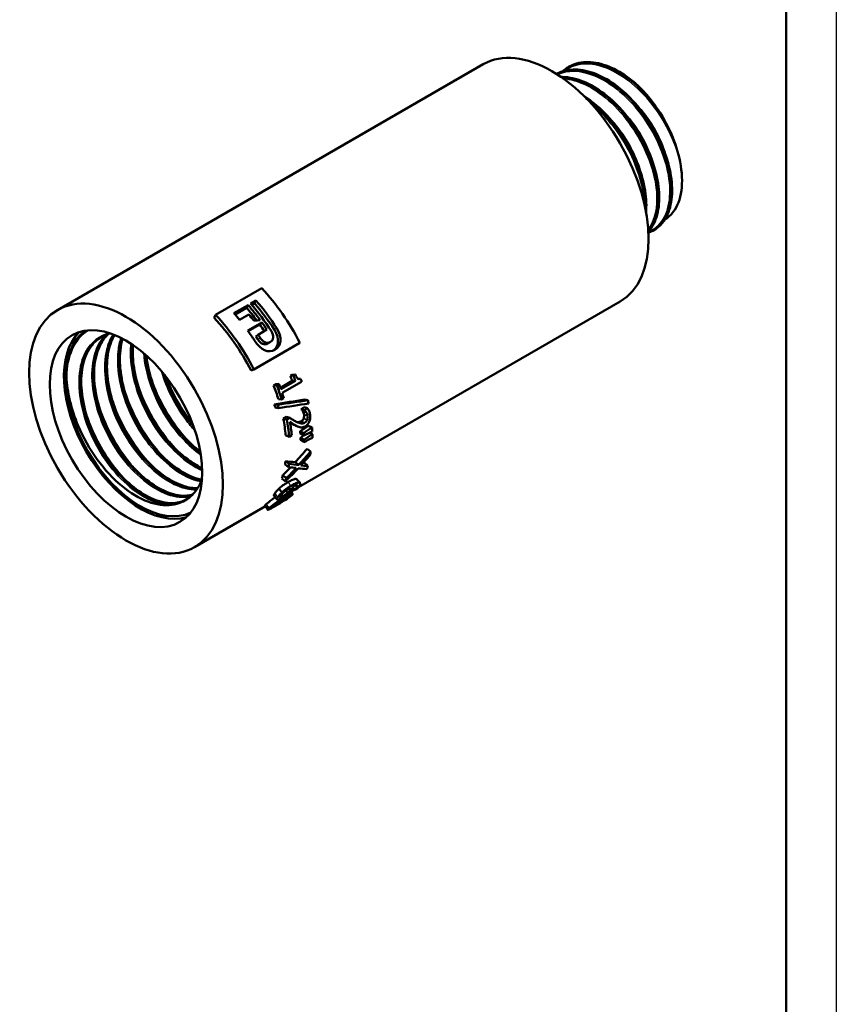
# Model space of a CAD drawing. Header units: millimetres. Extents: x -134 to 755, y -69 to 356.
# Tile 5 of 11: x 129 to 210, y 62 to 160. Entities that reach past the tile are written whole.
import ezdxf

# ---------------------------------------------------------------- set-up
doc = ezdxf.new("R2010")
doc.units = ezdxf.units.MM
for name, color, linetype, lineweight in [('Видимые тонкие (ГОСТ)', 7, 'Continuous', 35), ('Видимый контур (ГОСТ)', 7, 'Continuous', 50), ('Кромка (ГОСТ)', 7, 'Continuous', 50)]:
    doc.layers.add(name, color=color, linetype=linetype, lineweight=lineweight)

# ---------------------------------------------------------------- blocks, each defined once
blk = doc.blocks.new('Рамки ГОСТ_ граница 297x210')
at = {"layer": 'Кромка (ГОСТ)', "lineweight": 25}
blk.add_line((210, 297), (210, 0), dxfattribs=at)
at = {"layer": 'Кромка (ГОСТ)'}
blk.add_line((205, 5), (205, 292), dxfattribs=at)

msp = doc.modelspace()

# ---------------------------------------------------------------- linework, layer by layer
at = {"layer": 'Видимые тонкие (ГОСТ)'}
for p, q in [((153.992, 129.543), (154.22, 129.723)), ((152.343, 128.577), (152.572, 128.756)), ((153.35, 128.179), (153.595, 128.332)), ((153.888, 127.47), (154.046, 127.546)), ((156.958, 121.087), (157.305, 120.963)), ((156.662, 120.423), (157.012, 120.282)), ((156.916, 120.71), (157.265, 120.574)), ((155.329, 114.346), (155.654, 113.997)), ((156.062, 114.025), (156.229, 113.822)), ((156.134, 114.674), (156.455, 114.317)), ((154.03, 113.209), (154.343, 112.838)), ((154.724, 113.157), (154.879, 112.963)), ((154.945, 112.888), (154.992, 112.826)), ((155.42, 113.687), (155.541, 113.546)), ((155.423, 112.959), (155.465, 112.898)), ((153.178, 112.149), (153.46, 111.74)), ((154.248, 112.288), (154.329, 112.164)), ((154.958, 112.71), (155.039, 112.587)), ((153.693, 111.872), (153.723, 111.827))]:
    msp.add_line(p, q, dxfattribs=at)
for points, knots in [([(194.431, 146.29), (193.96, 148.344), (192.848, 150.563), (191.383, 152.333), (189.919, 154.102), (188.118, 155.402), (186.459, 155.87), (185.082, 156.258), (183.815, 156.069), (182.883, 155.357)], [8.11048, 8.11048, 8.11048, 8.11048, 8.881511, 8.881511, 8.881511, 9.65231, 9.65231, 9.65231, 10.291803, 10.291803, 10.291803, 10.291803]), ([(191.264, 139.321), (191.651, 139.462), (191.998, 139.683), (192.291, 139.981), (193.214, 140.919), (193.598, 142.613), (193.323, 144.595), (193.049, 146.577), (192.119, 148.823), (190.772, 150.714), (189.388, 152.659), (187.578, 154.204), (185.845, 154.899), (184.501, 155.438), (183.216, 155.461), (182.202, 154.985)], [13.25844, 13.25844, 13.25844, 13.25844, 13.503015, 13.503015, 13.503015, 14.272539, 14.272539, 14.272539, 15.041871, 15.041871, 15.041871, 15.832791, 15.832791, 15.832791, 16.445873, 16.445873, 16.445873, 16.445873]), ([(191.252, 139.526), (191.922, 140.407), (192.231, 141.757), (192.097, 143.336), (191.933, 145.277), (191.1, 147.54), (189.814, 149.497), (188.528, 151.451), (186.804, 153.076), (185.099, 153.917), (184.31, 154.306), (183.53, 154.525), (182.802, 154.573)], [19.858656, 19.858656, 19.858656, 19.858656, 20.487809, 20.487809, 20.487809, 21.261404, 21.261404, 21.261404, 22.034423, 22.034423, 22.034423, 22.39189, 22.39189, 22.39189, 22.39189]), ([(193.179, 146.367), (192.975, 147.204), (192.657, 148.071), (192.236, 148.912), (191.566, 150.248), (190.642, 151.508), (189.608, 152.506)], [8.1254965, 8.1254965, 8.1254965, 8.1254965, 8.4856364, 8.4856364, 8.4856364, 9.0576539, 9.0576539, 9.0576539, 9.0576539]), ([(190.836, 142.234), (190.755, 143.975), (190.123, 146.017), (189.066, 147.879), (188.177, 149.444), (186.995, 150.867), (185.72, 151.921)], [26.722608, 26.722608, 26.722608, 26.722608, 27.431463, 27.431463, 27.431463, 28.027232, 28.027232, 28.027232, 28.027232]), ([(191.894, 145.629), (191.602, 146.814), (191.081, 148.058), (190.376, 149.204), (189.792, 150.154), (189.086, 151.03), (188.322, 151.764)], [14.4092702, 14.4092702, 14.4092702, 14.4092702, 14.9188683, 14.9188683, 14.9188683, 15.3412455, 15.3412455, 15.3412455, 15.3412455]), ([(190.613, 144.887), (190.246, 146.365), (189.517, 147.935), (188.539, 149.292), (188.083, 149.925), (187.575, 150.509), (187.038, 151.023)], [20.6924555, 20.6924555, 20.6924555, 20.6924555, 21.3279865, 21.3279865, 21.3279865, 21.6244308, 21.6244308, 21.6244308, 21.6244308]), ([(135.424, 129.485), (134.753, 129.049), (134.211, 128.398), (133.845, 127.564), (133.51, 126.802), (133.318, 125.893), (133.28, 124.893)], [82.4982177, 82.4982177, 82.4982177, 82.4982177, 82.8832557, 82.8832557, 82.8832557, 83.2352923, 83.2352923, 83.2352923, 83.2352923]), ([(137.57, 129.207), (136.568, 128.977), (135.742, 128.349), (135.214, 127.383), (134.459, 126.003), (134.321, 123.949), (134.824, 121.773), (135.324, 119.608), (136.452, 117.347), (137.888, 115.593), (139.326, 113.836), (141.057, 112.606), (142.598, 112.228), (143.006, 112.128), (143.4, 112.085), (143.773, 112.101)], [82.280315, 82.280315, 82.280315, 82.280315, 82.819299, 82.819299, 82.819299, 83.590028, 83.590028, 83.590028, 84.356792, 84.356792, 84.356792, 85.124462, 85.124462, 85.124462, 85.327587, 85.327587, 85.327587, 85.327587]), ([(137.158, 129.009), (136.767, 128.615), (136.449, 128.117), (136.224, 127.528), (135.633, 125.983), (135.681, 123.828), (136.341, 121.641), (137, 119.457), (138.262, 117.265), (139.77, 115.65), (141.276, 114.038), (143.011, 113.019), (144.491, 112.862), (144.894, 112.819), (145.276, 112.84), (145.632, 112.921)], [76.347613, 76.347613, 76.347613, 76.347613, 76.640648, 76.640648, 76.640648, 77.409463, 77.409463, 77.409463, 78.177312, 78.177312, 78.177312, 78.944289, 78.944289, 78.944289, 79.152958, 79.152958, 79.152958, 79.152958]), ([(137.918, 129.086), (137.642, 128.649), (137.43, 128.139), (137.291, 127.566), (136.879, 125.863), (137.122, 123.626), (137.941, 121.451), (138.76, 119.277), (140.143, 117.189), (141.704, 115.743), (143.207, 114.352), (144.858, 113.57), (146.228, 113.581)], [70.210023, 70.210023, 70.210023, 70.210023, 70.468299, 70.468299, 70.468299, 71.235583, 71.235583, 71.235583, 72.002448, 72.002448, 72.002448, 72.740809, 72.740809, 72.740809, 72.740809]), ([(138.702, 128.743), (138.568, 128.336), (138.473, 127.893), (138.422, 127.421), (138.218, 125.55), (138.689, 123.229), (139.692, 121.085), (140.694, 118.943), (142.216, 117), (143.827, 115.78), (144.783, 115.056), (145.764, 114.591), (146.671, 114.41)], [64.117343, 64.117343, 64.117343, 64.117343, 64.312175, 64.312175, 64.312175, 65.083646, 65.083646, 65.083646, 65.854511, 65.854511, 65.854511, 66.311928, 66.311928, 66.311928, 66.311928]), ([(139.707, 128.164), (139.686, 127.976), (139.672, 127.784), (139.664, 127.587), (139.59, 125.646), (140.184, 123.32), (141.272, 121.228), (142.359, 119.137), (143.927, 117.304), (145.539, 116.215), (145.962, 115.929), (146.386, 115.696), (146.805, 115.516)], [58.028659, 58.028659, 58.028659, 58.028659, 58.106269, 58.106269, 58.106269, 58.872884, 58.872884, 58.872884, 59.639305, 59.639305, 59.639305, 59.840509, 59.840509, 59.840509, 59.840509]), ([(140.973, 127.212), (140.973, 127.211), (140.973, 127.211), (140.973, 127.21), (141.136, 125.143), (141.964, 122.803), (143.218, 120.817), (144.192, 119.272), (145.416, 117.955), (146.669, 117.066)], [51.965406, 51.965406, 51.965406, 51.965406, 51.965701, 51.965701, 51.965701, 52.73407, 52.73407, 52.73407, 53.331519, 53.331519, 53.331519, 53.331519]), ([(141.532, 125.342), (141.812, 124.369), (142.194, 123.39), (142.666, 122.448), (143.444, 120.897), (144.459, 119.457), (145.577, 118.287)], [45.9709667, 45.9709667, 45.9709667, 45.9709667, 46.2754876, 46.2754876, 46.2754876, 46.7768693, 46.7768693, 46.7768693, 46.7768693]), ([(142.74, 125.43), (143.244, 123.736), (144.098, 122.027), (145.165, 120.59), (145.456, 120.198), (145.762, 119.828), (146.079, 119.482)], [45.984055, 45.984055, 45.984055, 45.984055, 46.579925, 46.579925, 46.579925, 46.7422824, 46.7422824, 46.7422824, 46.7422824]), ([(143.242, 124.809), (143.812, 123.318), (144.607, 121.855), (145.551, 120.58), (145.634, 120.468), (145.718, 120.357), (145.803, 120.248)], [39.8208278, 39.8208278, 39.8208278, 39.8208278, 40.2891908, 40.2891908, 40.2891908, 40.3303215, 40.3303215, 40.3303215, 40.3303215]), ([(138.963, 123.86), (139.34, 122.56), (139.898, 121.248), (140.602, 120.029), (141.292, 118.834), (142.118, 117.735), (143.009, 116.806)], [58.5373373, 58.5373373, 58.5373373, 58.5373373, 58.9441944, 58.9441944, 58.9441944, 59.3432399, 59.3432399, 59.3432399, 59.3432399]), ([(140.242, 124.601), (140.924, 122.248), (142.234, 119.865), (143.832, 118.043), (143.982, 117.871), (144.136, 117.704), (144.291, 117.542)], [52.254152, 52.254152, 52.254152, 52.254152, 52.9905409, 52.9905409, 52.9905409, 53.0600546, 53.0600546, 53.0600546, 53.0600546]), ([(137.676, 123.118), (137.792, 122.712), (137.927, 122.305), (138.079, 121.901), (138.894, 119.736), (140.209, 117.643), (141.723, 116.059)], [64.8205226, 64.8205226, 64.8205226, 64.8205226, 64.9475152, 64.9475152, 64.9475152, 65.6264252, 65.6264252, 65.6264252, 65.6264252]), ([(136.393, 122.377), (136.931, 120.534), (137.839, 118.667), (138.984, 117.073), (139.438, 116.44), (139.928, 115.853), (140.439, 115.322)], [71.1037079, 71.1037079, 71.1037079, 71.1037079, 71.6807715, 71.6807715, 71.6807715, 71.9096105, 71.9096105, 71.9096105, 71.9096105]), ([(135.11, 121.635), (135.358, 120.775), (135.685, 119.911), (136.084, 119.072), (136.88, 117.396), (137.959, 115.832), (139.156, 114.579)], [77.3868932, 77.3868932, 77.3868932, 77.3868932, 77.6558811, 77.6558811, 77.6558811, 78.1927958, 78.1927958, 78.1927958, 78.1927958])]:
    msp.add_open_spline(points, degree=3, knots=knots, dxfattribs=at)
msp.add_open_spline([(134.921, 129.255), (134.682, 129.059), (134.463, 128.833), (134.268, 128.577)], degree=3, dxfattribs=at)
at = {"layer": 'Видимый контур (ГОСТ)'}
for p, q in [((132.381, 131.516), (174.808, 156.011)), ((183.31, 155.747), (183.322, 155.753)), ((191.837, 139.493), (191.849, 139.5)), ((148.143, 131.026), (152.739, 133.679)), ((149.966, 131.199), (151.379, 132.014)), ((151.223, 131.737), (150.075, 131.074)), ((151.223, 131.737), (151.379, 132.014)), ((151.628, 132.158), (152.161, 132.466)), ((152.006, 132.189), (151.736, 132.033)), ((152.006, 132.189), (152.161, 132.466)), ((156.407, 113.864), (188.458, 132.369)), ((148.006, 130.728), (148.143, 131.026)), ((151.454, 131.082), (150.519, 130.542)), ((151.337, 129.468), (152.75, 130.284)), ((152.546, 130.068), (151.387, 129.399)), ((152.546, 130.068), (152.75, 130.284)), ((152.154, 128.867), (152.376, 129.057)), ((153.249, 129.561), (152.376, 129.057)), ((156.535, 128.249), (151.939, 125.596)), ((151.668, 125.49), (151.939, 125.596)), ((155.587, 124.955), (155.784, 125.069)), ((155.587, 124.955), (155.894, 124.979)), ((155.784, 125.069), (156.091, 125.093)), ((155.894, 124.979), (156.091, 125.093)), ((156.347, 124.668), (156.61, 124.67)), ((153.922, 123.994), (154.142, 124.121)), ((153.922, 123.994), (154.23, 124.018)), ((154.142, 124.121), (154.45, 124.145)), ((154.23, 124.018), (154.45, 124.145)), ((154.59, 123.767), (155.773, 124.45)), ((154.643, 123.621), (156.087, 124.455)), ((156.713, 124.371), (154.771, 123.25)), ((155.773, 124.45), (156.087, 124.455)), ((154.935, 122.738), (154.715, 122.611)), ((154.001, 122.104), (154.328, 122.068)), ((154.09, 121.789), (154.421, 121.742)), ((154.39, 122.637), (154.715, 122.611)), ((156.657, 121.643), (156.964, 121.821)), ((156.964, 121.821), (157.307, 121.721)), ((157, 121.544), (157.307, 121.721)), ((157.002, 122.597), (157.34, 122.522)), ((154.882, 120.682), (155.187, 120.859)), ((155.187, 120.859), (155.53, 120.761)), ((155.224, 120.585), (155.53, 120.761)), ((156.657, 121.643), (157, 121.544)), ((156.661, 121.624), (157.004, 121.523)), ((156.827, 121.429), (157.172, 121.319)), ((154.882, 120.682), (155.224, 120.585)), ((155.861, 120.101), (156.21, 119.965)), ((157.398, 119.981), (157.751, 119.81)), ((155.119, 119.036), (155.47, 118.879)), ((155.72, 119.023), (155.47, 118.879)), ((156.565, 119.421), (156.917, 119.248)), ((156.577, 119.195), (156.93, 119.013)), ((156.59, 118.779), (156.943, 118.582)), ((157.507, 119.292), (157.78, 119.142)), ((156.591, 118.558), (156.944, 118.353)), ((157.257, 117.665), (157.608, 117.411)), ((155.062, 116.114), (155.411, 115.849)), ((155.105, 116.443), (155.456, 116.19)), ((156.076, 116.346), (156.422, 116.067)), ((156.991, 116.273), (157.332, 115.968)), ((154.841, 115.047), (155.182, 114.743)), ((154.75, 114.735), (155.088, 114.42)), ((154.436, 113.692), (154.756, 113.336)), ((155.147, 113.513), (155.33, 113.29)), ((155.658, 113.432), (155.99, 113.624)), ((155.824, 113.849), (156.032, 113.588)), ((155.825, 113.832), (156.025, 113.579)), ((156.303, 113.74), (156.025, 113.579)), ((146.031, 107.874), (153.094, 111.951))]:
    msp.add_line(p, q, dxfattribs=at)
for centre, major_axis, start_param, end_param in [((181.633, 144.19), (-6.825, 11.821), 3.141593, 6.283185), ((188.185, 147.973), (-4.585, 7.941), 4.863254, 4.922002), ((148.86, 125.269), (7.075, -12.254), 1.481905, 1.958095), ((146.976, 124.181), (-6.825, 11.821), 4.920831, 5.042169), ((146.976, 124.181), (7.075, -12.254), 1.760546, 1.900577), ((147.226, 124.325), (-7.075, 12.254), 4.794768, 5.042169), ((147.759, 124.633), (-6.825, 11.821), 4.795711, 5.042169), ((147.759, 124.633), (7.075, -12.254), 1.654118, 1.900577), ((144.264, 122.615), (-6.825, 11.821), 4.623497, 5.099688), ((144.264, 122.615), (-7.075, 12.254), 4.623497, 5.099688), ((145.564, 123.366), (-7.075, 12.254), 4.979701, 5.042169), ((146.499, 123.906), (-7.075, 12.254), 4.923107, 4.979701), ((146.976, 124.181), (-6.825, 11.821), 4.82418, 4.882702), ((146.976, 124.181), (7.075, -12.254), 1.678622, 1.741109), ((140.621, 120.512), (5.375, -9.31), 3.27353, 6.151248), ((140.621, 120.512), (5.237, -9.072), 3.178106, 6.246672), ((140.621, 120.512), (5.237, -9.072), 3.178106, 6.246672), ((145.564, 123.366), (-7.075, 12.254), 4.797028, 4.882702), ((146.103, 123.677), (-6.825, 11.821), 4.794768, 4.820214), ((146.103, 123.677), (7.075, -12.254), 1.653176, 1.678622), ((147.19, 124.305), (-6.825, 11.821), 4.402298, 4.442832), ((147.19, 124.305), (-7.075, 12.254), 4.402298, 4.442832), ((147.688, 124.592), (7.075, -12.254), 1.231934, 1.255096), ((145.526, 123.344), (-6.825, 11.821), 4.333897, 4.442832), ((145.526, 123.344), (-7.075, 12.254), 4.333897, 4.442832), ((145.746, 123.471), (7.075, -12.254), 1.260705, 1.301239), ((145.746, 123.471), (7.075, -12.254), 1.192305, 1.231934), ((145.058, 123.073), (-6.825, 11.821), 4.287392, 4.312726), ((145.058, 123.073), (-7.075, 12.254), 4.287392, 4.312726), ((147.777, 124.644), (7.075, -12.254), 1.058399, 1.084095), ((147.29, 124.362), (-6.825, 11.821), 4.169049, 4.170677), ((147.29, 124.362), (-7.075, 12.254), 4.169049, 4.170677), ((145.526, 123.344), (-6.825, 11.821), 4.037676, 4.175382), ((145.526, 123.344), (-7.075, 12.254), 4.037676, 4.175382), ((145.776, 123.488), (7.075, -12.254), 0.896084, 1.005742), ((147.777, 124.644), (7.075, -12.254), 0.83275, 0.865503), ((146.939, 124.16), (-6.825, 11.821), 3.980857, 4.000581), ((146.939, 124.16), (-6.825, 11.821), 3.9244, 3.944123), ((146.939, 124.16), (-7.075, 12.254), 3.980857, 4.000581), ((147.777, 124.644), (7.075, -12.254), 0.776293, 0.809045), ((146.939, 124.16), (-7.075, 12.254), 3.9244, 3.944123), ((147.681, 124.588), (7.075, -12.254), 0.62592, 0.659939), ((145.526, 123.344), (-6.825, 11.821), 3.771675, 3.803704), ((145.526, 123.344), (-7.075, 12.254), 3.771675, 3.803704), ((147.681, 124.588), (7.075, -12.254), 0.486405, 0.518434), ((145.526, 123.344), (-6.825, 11.821), 3.627998, 3.662017), ((145.526, 123.344), (-7.075, 12.254), 3.627998, 3.662017), ((140.621, 120.512), (4.565, -7.907), 0.216032, 0.274779), ((147.414, 124.434), (7.075, -12.254), 0.251165, 0.252432)]:
    msp.add_ellipse(centre, major_axis=major_axis, ratio=0.57735, start_param=start_param, end_param=end_param, dxfattribs=at)
for major_axis in [(-6.825, 11.821), (-5.375, 9.31)]:
    msp.add_ellipse((139.206, 119.695), major_axis=major_axis, ratio=0.57735, dxfattribs=at)
for points, knots in [([(183.158, 155.646), (183.552, 155.905), (183.996, 156.081), (184.481, 156.161), (185.943, 156.405), (187.756, 155.783), (189.439, 154.473), (190.369, 153.75), (191.258, 152.825), (192.029, 151.783)], [-10.243074, -10.243074, -10.243074, -10.243074, -9.98754, -9.98754, -9.98754, -9.216409, -9.216409, -9.216409, -8.790245, -8.790245, -8.790245, -8.790245]), ([(191.715, 152.214), (190.269, 154.034), (188.466, 155.406), (186.782, 155.949), (185.486, 156.367), (184.271, 156.29), (183.323, 155.75)], [2.565807, 2.565807, 2.565807, 2.565807, 3.334851, 3.334851, 3.334851, 3.926991, 3.926991, 3.926991, 3.926991]), ([(183.482, 155.84), (184.016, 156.111), (184.634, 156.245), (185.931, 156.222), (186.626, 156.068), (188.035, 155.5), (188.767, 155.072), (189.623, 154.415), (189.779, 154.289), (189.934, 154.158)], [0, 0, 0, 0, 0.2885472, 0.2885472, 0.5745674, 0.5745674, 0.8669965, 0.8669965, 0.9326776, 0.9326776, 0.9326776, 0.9326776]), ([(191.849, 139.502), (192.007, 139.592), (192.156, 139.698), (192.295, 139.82), (193.283, 140.682), (193.745, 142.322), (193.543, 144.287), (193.341, 146.251), (192.476, 148.517), (191.169, 150.464), (189.862, 152.411), (188.126, 154.016), (186.418, 154.837), (184.822, 155.605), (183.266, 155.678), (182.105, 155.049)], [7.068583, 7.068583, 7.068583, 7.068583, 7.17673, 7.17673, 7.17673, 7.944479, 7.944479, 7.944479, 8.712032, 8.712032, 8.712032, 9.479395, 9.479395, 9.479395, 10.196327, 10.196327, 10.196327, 10.196327]), ([(182.109, 155.043), (182.639, 155.331), (183.248, 155.481), (183.91, 155.473), (185.464, 155.456), (187.294, 154.578), (188.919, 153.084), (190.542, 151.593), (191.943, 149.505), (192.756, 147.394), (193.577, 145.263), (193.79, 143.134), (193.351, 141.601), (193.058, 140.576), (192.477, 139.825), (191.7, 139.426)], [-16.476972, -16.476972, -16.476972, -16.476972, -16.149479, -16.149479, -16.149479, -15.381197, -15.381197, -15.381197, -14.613723, -14.613723, -14.613723, -13.839235, -13.839235, -13.839235, -13.321678, -13.321678, -13.321678, -13.321678]), ([(182.198, 155.099), (182.732, 155.37), (183.35, 155.503), (184.647, 155.48), (185.342, 155.327), (186.751, 154.759), (187.483, 154.33), (188.268, 153.728), (188.354, 153.66), (188.697, 153.382), (188.951, 153.158), (189.878, 152.27), (190.525, 151.509), (191.645, 149.897), (192.135, 149.028), (192.913, 147.284), (193.212, 146.385), (193.584, 144.671), (193.663, 143.834), (193.592, 142.322), (193.442, 141.628), (192.929, 140.474), (192.559, 139.998), (192.064, 139.637), (192.022, 139.608), (191.979, 139.58)], [0, 0, 0, 0, 0.288547, 0.288547, 0.574567, 0.574567, 0.866996, 0.866996, 0.903089, 0.903089, 1.011532, 1.011532, 1.309052, 1.309052, 1.601427, 1.601427, 1.893737, 1.893737, 2.186477, 2.186477, 2.480134, 2.480134, 2.773174, 2.773174, 2.799732, 2.799732, 2.799732, 2.799732]), ([(182.557, 154.75), (182.61, 154.751), (182.664, 154.751), (183.363, 154.739), (184.058, 154.586), (185.467, 154.017), (186.199, 153.589), (187.6, 152.514), (188.287, 151.854), (189.529, 150.391), (190.1, 149.571), (191.058, 147.877), (191.458, 146.982), (192.042, 145.23), (192.234, 144.351), (192.389, 142.717), (192.354, 141.941), (192.062, 140.588), (191.8, 139.993), (191.384, 139.458), (191.326, 139.39), (191.266, 139.324)], [0.264854, 0.264854, 0.264854, 0.264854, 0.288547, 0.288547, 0.574567, 0.574567, 0.866996, 0.866996, 1.160623, 1.160623, 1.453481, 1.453481, 1.745816, 1.745816, 2.038254, 2.038254, 2.331431, 2.331431, 2.625285, 2.625285, 2.670365, 2.670365, 2.670365, 2.670365]), ([(191.263, 139.332), (191.966, 140.123), (192.343, 141.363), (192.304, 142.852), (192.254, 144.747), (191.53, 147.022), (190.315, 149.045), (189.101, 151.067), (187.41, 152.815), (185.691, 153.802), (184.619, 154.417), (183.544, 154.733), (182.575, 154.732)], [13.529032, 13.529032, 13.529032, 13.529032, 14.135569, 14.135569, 14.135569, 14.907705, 14.907705, 14.907705, 15.67925, 15.67925, 15.67925, 16.160119, 16.160119, 16.160119, 16.160119]), ([(182.584, 154.731), (182.768, 154.731), (182.955, 154.72), (183.146, 154.697), (184.753, 154.499), (186.584, 153.448), (188.157, 151.836), (189.796, 150.157), (191.135, 147.888), (191.8, 145.701), (192.445, 143.58), (192.45, 141.561), (191.829, 140.21), (191.676, 139.877), (191.485, 139.586), (191.263, 139.339)], [-22.439663, -22.439663, -22.439663, -22.439663, -22.348471, -22.348471, -22.348471, -21.580807, -21.580807, -21.580807, -20.781397, -20.781397, -20.781397, -20.006284, -20.006284, -20.006284, -19.815563, -19.815563, -19.815563, -19.815563]), ([(191.715, 152.214), (191.29, 152.779), (190.888, 153.229), (190.262, 153.868), (190.039, 154.067), (189.938, 154.154), (189.936, 154.156), (189.934, 154.158)], [-0.08893351, -0.08893351, -0.08893351, -0.08893351, -0.04569084, -0.04569084, -0.00901689, -0.00901689, -0.0082834, -0.0082834, -0.0082834, -0.0082834]), ([(184.834, 152.856), (185.097, 152.69), (185.357, 152.508), (186.316, 151.773), (187.003, 151.113), (188.245, 149.65), (188.815, 148.829), (189.774, 147.135), (190.173, 146.241), (190.758, 144.489), (190.949, 143.61), (191.077, 142.263), (191.08, 141.751), (191.037, 141.272)], [0.759846, 0.759846, 0.759846, 0.759846, 0.866996, 0.866996, 1.160623, 1.160623, 1.453481, 1.453481, 1.745816, 1.745816, 2.038254, 2.038254, 2.22821, 2.22821, 2.22821, 2.22821]), ([(191.009, 141.423), (191.113, 143.149), (190.6, 145.292), (189.585, 147.301), (188.535, 149.377), (186.958, 151.287), (185.267, 152.504), (185.179, 152.568), (185.09, 152.629), (185.002, 152.689)], [20.322825, 20.322825, 20.322825, 20.322825, 21.065496, 21.065496, 21.065496, 21.833159, 21.833159, 21.833159, 21.873196, 21.873196, 21.873196, 21.873196]), ([(185.046, 152.637), (185.96, 152.011), (186.851, 151.193), (187.644, 150.237), (189.127, 148.453), (190.255, 146.214), (190.736, 144.137), (190.955, 143.194), (191.039, 142.29), (190.994, 141.474)], [-28.147716, -28.147716, -28.147716, -28.147716, -27.734717, -27.734717, -27.734717, -26.96374, -26.96374, -26.96374, -26.613714, -26.613714, -26.613714, -26.613714]), ([(194.431, 146.29), (194.256, 147.19), (193.96, 148.127), (193.146, 150.002), (192.627, 150.929), (192.029, 151.783)], [-0.6221508, -0.6221508, -0.6221508, -0.6221508, -0.3153364, -0.3153364, 0, 0, 0, 0]), ([(192.904, 140.527), (193.224, 140.719), (193.507, 140.975), (194.162, 141.842), (194.437, 142.565), (194.675, 144.279), (194.633, 145.255), (194.431, 146.29)], [-0.9012256, -0.9012256, -0.9012256, -0.9012256, -0.7013629, -0.7013629, -0.3526405, -0.3526405, 0, 0, 0, 0]), ([(136.904, 128.895), (136.478, 128.681), (136.1, 128.379), (135.786, 127.993), (134.84, 126.828), (134.485, 124.91), (134.806, 122.767), (135.122, 120.654), (136.091, 118.347), (137.432, 116.469), (138.801, 114.551), (140.543, 113.104), (142.148, 112.53), (143.373, 112.092), (144.506, 112.167), (145.357, 112.714)], [82.433903, 82.433903, 82.433903, 82.433903, 82.693518, 82.693518, 82.693518, 83.476247, 83.476247, 83.476247, 84.247952, 84.247952, 84.247952, 85.036192, 85.036192, 85.036192, 85.638484, 85.638484, 85.638484, 85.638484]), ([(145.232, 112.64), (144.508, 112.229), (143.6, 112.136), (142.61, 112.397), (141.069, 112.803), (139.346, 114.061), (137.928, 115.835), (136.51, 117.608), (135.414, 119.877), (134.954, 122.029), (134.493, 124.18), (134.675, 126.19), (135.462, 127.516), (135.795, 128.076), (136.234, 128.512), (136.752, 128.811)], [-79.323838, -79.323838, -79.323838, -79.323838, -78.827472, -78.827472, -78.827472, -78.055096, -78.055096, -78.055096, -77.282864, -77.282864, -77.282864, -76.510775, -76.510775, -76.510775, -76.184881, -76.184881, -76.184881, -76.184881]), ([(136.6, 128.726), (136.1, 128.401), (135.681, 127.925), (135.075, 126.753), (134.875, 126.05), (134.709, 124.516), (134.736, 123.67), (135.002, 121.931), (135.244, 121.018), (135.911, 119.233), (136.344, 118.339), (137.342, 116.682), (137.921, 115.899), (139.145, 114.54), (139.807, 113.947), (141.124, 113.023), (141.796, 112.68), (143.059, 112.279), (143.666, 112.216), (144.528, 112.332), (144.832, 112.425), (145.108, 112.565)], [0, 0, 0, 0, 0.306507, 0.306507, 0.603881, 0.603881, 0.894686, 0.894686, 1.184767, 1.184767, 1.47566, 1.47566, 1.767027, 1.767027, 2.058261, 2.058261, 2.348745, 2.348745, 2.638498, 2.638498, 2.814276, 2.814276, 2.814276, 2.814276]), ([(137.425, 129.106), (137.149, 128.854), (136.908, 128.552), (136.707, 128.204), (135.933, 126.863), (135.768, 124.845), (136.241, 122.692), (136.714, 120.543), (137.818, 118.284), (139.238, 116.523), (140.656, 114.764), (142.372, 113.522), (143.906, 113.125), (144.594, 112.948), (145.241, 112.941), (145.814, 113.093)], [76.319462, 76.319462, 76.319462, 76.319462, 76.519771, 76.519771, 76.519771, 77.291352, 77.291352, 77.291352, 78.061886, 78.061886, 78.061886, 78.83147, 78.83147, 78.83147, 79.176555, 79.176555, 79.176555, 79.176555]), ([(145.82, 113.097), (145.422, 112.991), (144.989, 112.962), (144.529, 113.016), (143.051, 113.192), (141.322, 114.23), (139.831, 115.854), (138.333, 117.485), (137.093, 119.69), (136.464, 121.869), (135.839, 124.04), (135.828, 126.161), (136.45, 127.662), (136.69, 128.243), (137.024, 128.729), (137.433, 129.106)], [-72.891979, -72.891979, -72.891979, -72.891979, -72.652419, -72.652419, -72.652419, -71.881155, -71.881155, -71.881155, -71.1068, -71.1068, -71.1068, -70.3358, -70.3358, -70.3358, -70.037557, -70.037557, -70.037557, -70.037557]), ([(137.434, 129.114), (137.13, 128.828), (136.868, 128.477), (136.359, 127.494), (136.159, 126.791), (135.993, 125.257), (136.02, 124.411), (136.286, 122.673), (136.528, 121.759), (137.195, 119.974), (137.628, 119.081), (138.626, 117.424), (139.205, 116.64), (140.43, 115.281), (141.091, 114.688), (142.408, 113.765), (143.08, 113.422), (144.343, 113.021), (144.95, 112.957), (145.603, 113.045), (145.716, 113.067), (145.826, 113.095)], [0.097231, 0.097231, 0.097231, 0.097231, 0.306507, 0.306507, 0.603881, 0.603881, 0.894686, 0.894686, 1.184767, 1.184767, 1.47566, 1.47566, 1.767027, 1.767027, 2.058261, 2.058261, 2.348745, 2.348745, 2.638498, 2.638498, 2.701199, 2.701199, 2.701199, 2.701199]), ([(146.327, 113.73), (144.955, 113.713), (143.297, 114.503), (141.793, 115.91), (140.245, 117.359), (138.877, 119.444), (138.078, 121.608), (137.279, 123.771), (137.058, 125.988), (137.488, 127.663), (137.62, 128.174), (137.812, 128.633), (138.057, 129.032)], [-66.460366, -66.460366, -66.460366, -66.460366, -65.712465, -65.712465, -65.712465, -64.942339, -64.942339, -64.942339, -64.172333, -64.172333, -64.172333, -63.937118, -63.937118, -63.937118, -63.937118]), ([(138.048, 129.037), (137.916, 128.823), (137.799, 128.59), (137.699, 128.341), (137.094, 126.827), (137.12, 124.702), (137.756, 122.535), (138.393, 120.37), (139.631, 118.186), (141.12, 116.57), (142.608, 114.955), (144.33, 113.925), (145.804, 113.751), (145.98, 113.73), (146.153, 113.721), (146.322, 113.725)], [70.218454, 70.218454, 70.218454, 70.218454, 70.345374, 70.345374, 70.345374, 71.11493, 71.11493, 71.11493, 71.884047, 71.884047, 71.884047, 72.652748, 72.652748, 72.652748, 72.744953, 72.744953, 72.744953, 72.744953]), ([(138.064, 129.032), (138.021, 128.961), (137.981, 128.888), (137.643, 128.236), (137.443, 127.532), (137.277, 125.999), (137.304, 125.152), (137.57, 123.414), (137.812, 122.501), (138.479, 120.716), (138.912, 119.822), (139.911, 118.165), (140.489, 117.382), (141.714, 116.023), (142.375, 115.43), (143.692, 114.506), (144.364, 114.163), (145.462, 113.815), (145.914, 113.741), (146.334, 113.742)], [0.267783, 0.267783, 0.267783, 0.267783, 0.306507, 0.306507, 0.603881, 0.603881, 0.894686, 0.894686, 1.184767, 1.184767, 1.47566, 1.47566, 1.767027, 1.767027, 2.058261, 2.058261, 2.348745, 2.348745, 2.562411, 2.562411, 2.562411, 2.562411]), ([(138.839, 128.674), (138.812, 128.588), (138.787, 128.5), (138.764, 128.41), (138.328, 126.73), (138.55, 124.501), (139.356, 122.327), (140.161, 120.155), (141.539, 118.063), (143.096, 116.616), (144.285, 115.512), (145.569, 114.793), (146.729, 114.553)], [64.12908, 64.12908, 64.12908, 64.12908, 64.17029, 64.17029, 64.17029, 64.94421, 64.94421, 64.94421, 65.717501, 65.717501, 65.717501, 66.308145, 66.308145, 66.308145, 66.308145]), ([(146.732, 114.565), (145.81, 114.755), (144.813, 115.242), (143.845, 115.995), (142.257, 117.23), (140.769, 119.169), (139.799, 121.292), (138.829, 123.416), (138.388, 125.7), (138.61, 127.533), (138.659, 127.935), (138.74, 128.314), (138.85, 128.667)], [-60.02348, -60.02348, -60.02348, -60.02348, -59.554714, -59.554714, -59.554714, -58.7855, -58.7855, -58.7855, -58.016394, -58.016394, -58.016394, -57.847701, -57.847701, -57.847701, -57.847701]), ([(138.871, 128.658), (138.765, 128.297), (138.688, 127.907), (138.562, 126.74), (138.588, 125.894), (138.854, 124.156), (139.097, 123.242), (139.763, 121.457), (140.196, 120.563), (141.195, 118.907), (141.773, 118.123), (142.998, 116.764), (143.659, 116.171), (144.976, 115.248), (145.648, 114.905), (146.436, 114.655), (146.59, 114.614), (146.742, 114.581)], [0.446981, 0.446981, 0.446981, 0.446981, 0.603881, 0.603881, 0.894686, 0.894686, 1.184767, 1.184767, 1.47566, 1.47566, 1.767027, 1.767027, 2.058261, 2.058261, 2.348745, 2.348745, 2.420102, 2.420102, 2.420102, 2.420102]), ([(133.28, 124.893), (133.267, 125.292), (133.281, 125.933), (133.595, 127.397), (133.879, 128.052), (134.268, 128.577)], [0, 0, 0, 0, 0.1438326, 0.1438326, 0.2978175, 0.2978175, 0.2978175, 0.2978175]), ([(139.861, 128.062), (139.708, 126.393), (140.073, 124.385), (140.877, 122.469), (141.776, 120.327), (143.214, 118.325), (144.786, 116.998), (145.448, 116.439), (146.131, 116.002), (146.8, 115.699)], [58.04484, 58.04484, 58.04484, 58.04484, 58.732417, 58.732417, 58.732417, 59.500913, 59.500913, 59.500913, 59.824827, 59.824827, 59.824827, 59.824827]), ([(146.799, 115.708), (146.52, 115.834), (146.237, 115.985), (145.954, 116.16), (144.353, 117.151), (142.763, 118.903), (141.63, 120.949), (140.498, 122.994), (139.835, 125.311), (139.836, 127.279), (139.836, 127.544), (139.848, 127.803), (139.872, 128.054)], [-53.539627, -53.539627, -53.539627, -53.539627, -53.403933, -53.403933, -53.403933, -52.635539, -52.635539, -52.635539, -51.86724, -51.86724, -51.86724, -51.763602, -51.763602, -51.763602, -51.763602]), ([(139.908, 128.03), (139.851, 127.327), (139.885, 126.556), (140.139, 124.897), (140.381, 123.984), (141.047, 122.199), (141.48, 121.305), (142.479, 119.648), (143.057, 118.865), (144.282, 117.506), (144.944, 116.913), (146, 116.172), (146.403, 115.936), (146.798, 115.749)], [0.630435, 0.630435, 0.630435, 0.630435, 0.894686, 0.894686, 1.184767, 1.184767, 1.47566, 1.47566, 1.767027, 1.767027, 2.058261, 2.058261, 2.233708, 2.233708, 2.233708, 2.233708]), ([(141.158, 127.053), (141.315, 125.475), (141.837, 123.751), (142.651, 122.157), (143.663, 120.173), (145.114, 118.413), (146.63, 117.298)], [51.989034, 51.989034, 51.989034, 51.989034, 52.576788, 52.576788, 52.576788, 53.308299, 53.308299, 53.308299, 53.308299]), ([(146.627, 117.319), (145.361, 118.257), (144.136, 119.634), (143.182, 121.227), (142.085, 123.057), (141.359, 125.153), (141.17, 127.041)], [-47.022682, -47.022682, -47.022682, -47.022682, -46.410968, -46.410968, -46.410968, -45.708234, -45.708234, -45.708234, -45.708234]), ([(141.226, 126.991), (141.244, 126.83), (141.265, 126.669), (141.423, 125.639), (141.665, 124.725), (142.331, 122.94), (142.764, 122.046), (143.763, 120.39), (144.342, 119.606), (145.482, 118.341), (146.046, 117.82), (146.613, 117.391)], [0.840432, 0.840432, 0.840432, 0.840432, 0.894686, 0.894686, 1.184767, 1.184767, 1.47566, 1.47566, 1.767027, 1.767027, 2.017945, 2.017945, 2.017945, 2.017945]), ([(143.773, 112.101), (143.049, 111.989), (142.241, 112.096), (140.533, 112.733), (139.648, 113.266), (137.914, 114.702), (137.083, 115.599), (135.59, 117.65), (134.945, 118.79), (134.089, 120.797), (133.811, 121.638), (133.416, 123.303), (133.304, 124.12), (133.28, 124.893)], [0, 0, 0, 0, 0.363694, 0.363694, 0.735636, 0.735636, 1.115825, 1.115825, 1.504255, 1.504255, 1.778746, 1.778746, 2.057233, 2.057233, 2.057233, 2.057233]), ([(143.029, 125.082), (143.373, 124.029), (143.848, 122.98), (144.428, 122.005), (144.877, 121.249), (145.387, 120.541), (145.934, 119.905)], [46.0317856, 46.0317856, 46.0317856, 46.0317856, 46.405431, 46.405431, 46.405431, 46.6948934, 46.6948934, 46.6948934, 46.6948934]), ([(145.92, 119.94), (145.564, 120.356), (145.223, 120.803), (144.906, 121.275), (144.124, 122.437), (143.487, 123.742), (143.052, 125.052)], [-40.4072586, -40.4072586, -40.4072586, -40.4072586, -40.2182654, -40.2182654, -40.2182654, -39.7530152, -39.7530152, -39.7530152, -39.7530152]), ([(143.163, 124.905), (143.201, 124.795), (143.241, 124.685), (143.616, 123.681), (144.049, 122.788), (144.942, 121.306), (145.385, 120.681), (145.854, 120.113)], [1.1490957, 1.1490957, 1.1490957, 1.1490957, 1.1847674, 1.1847674, 1.4756597, 1.4756597, 1.7053817, 1.7053817, 1.7053817, 1.7053817]), ([(156.091, 125.093), (156.167, 124.895), (156.241, 124.761), (156.316, 124.692), (156.392, 124.623), (156.489, 124.616), (156.61, 124.67)], [0, 0, 0, 0, 1, 1, 1, 2, 2, 2, 2]), ([(157.307, 121.721), (157.351, 121.661), (157.4, 121.569), (157.453, 121.447), (157.505, 121.325), (157.54, 121.203), (157.559, 121.08)], [0, 0, 0, 0, 1, 1, 1, 2, 2, 2, 2]), ([(155.53, 120.761), (155.644, 120.688), (155.752, 120.62), (155.855, 120.558), (155.957, 120.496), (156.061, 120.438), (156.167, 120.384)], [0, 0, 0, 0, 1, 1, 1, 2, 2, 2, 2]), ([(156.827, 121.429), (156.802, 121.471), (156.774, 121.508), (156.742, 121.543), (156.71, 121.577), (156.683, 121.604), (156.661, 121.624)], [0, 0, 0, 0, 1, 1, 1, 2, 2, 2, 2]), ([(156.958, 121.087), (156.948, 121.15), (156.931, 121.211), (156.908, 121.269), (156.885, 121.327), (156.858, 121.38), (156.827, 121.429)], [0, 0, 0, 0, 1, 1, 1, 2, 2, 2, 2]), ([(156.916, 120.71), (156.94, 120.768), (156.955, 120.829), (156.962, 120.892), (156.969, 120.955), (156.968, 121.02), (156.958, 121.087)], [0, 0, 0, 0, 1, 1, 1, 2, 2, 2, 2]), ([(157.172, 121.319), (157.147, 121.362), (157.118, 121.402), (157.086, 121.438), (157.053, 121.474), (157.026, 121.502), (157.004, 121.523)], [0, 0, 0, 0, 1, 1, 1, 2, 2, 2, 2]), ([(157.559, 121.08), (157.597, 120.821), (157.568, 120.59), (157.478, 120.384), (157.387, 120.179), (157.25, 120.024), (157.068, 119.919)], [0, 0, 0, 0, 1, 1, 1, 2, 2, 2, 2]), ([(157.305, 120.963), (157.295, 121.029), (157.278, 121.092), (157.254, 121.152), (157.23, 121.213), (157.203, 121.268), (157.172, 121.319)], [0, 0, 0, 0, 1, 1, 1, 2, 2, 2, 2]), ([(157.265, 120.574), (157.289, 120.634), (157.304, 120.697), (157.31, 120.762), (157.317, 120.827), (157.315, 120.894), (157.305, 120.963)], [0, 0, 0, 0, 1, 1, 1, 2, 2, 2, 2]), ([(156.21, 119.965), (156.096, 120.024), (155.976, 120.094), (155.848, 120.177), (155.719, 120.259), (155.616, 120.325), (155.539, 120.376)], [0, 0, 0, 0, 1, 1, 1, 2, 2, 2, 2]), ([(156.167, 120.384), (156.381, 120.277), (156.544, 120.217), (156.662, 120.203), (156.78, 120.189), (156.896, 120.215), (157.012, 120.282)], [0, 0, 0, 0, 1, 1, 1, 2, 2, 2, 2]), ([(156.622, 119.811), (156.555, 119.819), (156.486, 119.838), (156.417, 119.866), (156.348, 119.895), (156.279, 119.928), (156.21, 119.965)], [0, 0, 0, 0, 1, 1, 1, 2, 2, 2, 2]), ([(156.232, 120.353), (156.261, 120.346), (156.288, 120.342), (156.313, 120.34), (156.431, 120.328), (156.547, 120.356), (156.662, 120.423)], [0.787723, 0.787723, 0.787723, 0.787723, 1, 1, 1, 2, 2, 2, 2]), ([(157.068, 119.919), (156.983, 119.87), (156.904, 119.838), (156.831, 119.822), (156.757, 119.806), (156.688, 119.802), (156.622, 119.811)], [0, 0, 0, 0, 1, 1, 1, 2, 2, 2, 2]), ([(156.662, 120.423), (156.723, 120.458), (156.774, 120.5), (156.817, 120.549), (156.859, 120.598), (156.893, 120.652), (156.916, 120.71)], [0, 0, 0, 0, 1, 1, 1, 2, 2, 2, 2]), ([(157.012, 120.282), (157.072, 120.317), (157.124, 120.359), (157.166, 120.409), (157.209, 120.459), (157.242, 120.514), (157.265, 120.574)], [0, 0, 0, 0, 1, 1, 1, 2, 2, 2, 2]), ([(154.436, 113.692), (154.545, 113.797), (154.673, 113.905), (154.821, 114.016), (154.969, 114.126), (155.138, 114.236), (155.329, 114.346)], [0, 0, 0, 0, 1, 1, 1, 2, 2, 2, 2]), ([(154.756, 113.336), (154.867, 113.443), (154.996, 113.553), (155.145, 113.664), (155.293, 113.775), (155.463, 113.886), (155.654, 113.997)], [0, 0, 0, 0, 1, 1, 1, 2, 2, 2, 2]), ([(155.329, 114.346), (155.517, 114.455), (155.678, 114.536), (155.813, 114.592), (155.949, 114.647), (156.056, 114.674), (156.134, 114.674)], [0, 0, 0, 0, 1, 1, 1, 2, 2, 2, 2]), ([(155.654, 113.997), (155.841, 114.105), (156.002, 114.186), (156.137, 114.24), (156.272, 114.294), (156.378, 114.32), (156.455, 114.317)], [0, 0, 0, 0, 1, 1, 1, 2, 2, 2, 2]), ([(155.806, 113.907), (155.824, 113.878), (155.829, 113.842), (155.822, 113.799), (155.815, 113.756), (155.791, 113.7), (155.749, 113.633)], [0, 0, 0, 0, 1, 1, 1, 2, 2, 2, 2]), ([(156.229, 113.822), (156.319, 113.958), (156.326, 114.038), (156.256, 114.057), (156.185, 114.076), (156.035, 114.027), (155.806, 113.907)], [0, 0, 0, 0, 1, 1, 1, 2, 2, 2, 2]), ([(156.459, 113.938), (156.435, 113.902), (156.41, 113.867), (156.383, 113.833), (156.357, 113.8), (156.33, 113.768), (156.303, 113.74)], [0, 0, 0, 0, 1, 1, 1, 2, 2, 2, 2]), ([(156.455, 114.317), (156.53, 114.315), (156.571, 114.281), (156.575, 114.218), (156.579, 114.154), (156.541, 114.06), (156.459, 113.938)], [0, 0, 0, 0, 1, 1, 1, 2, 2, 2, 2]), ([(146.058, 113.354), (145.733, 112.954), (145.344, 112.646), (144.462, 112.223), (144.057, 112.145), (143.773, 112.101)], [0.0239734, 0.0239734, 0.0239734, 0.0239734, 0.2803299, 0.2803299, 0.5301411, 0.5301411, 0.5301411, 0.5301411]), ([(153.965, 112.993), (153.956, 113.004), (153.952, 113.02), (153.955, 113.042), (153.96, 113.08), (153.985, 113.136), (154.03, 113.209)], [0.443284, 0.443284, 0.443284, 0.443284, 1, 1, 1, 2, 2, 2, 2]), ([(154.03, 113.209), (154.075, 113.282), (154.131, 113.359), (154.198, 113.44), (154.266, 113.522), (154.345, 113.606), (154.436, 113.692)], [0, 0, 0, 0, 1, 1, 1, 2, 2, 2, 2]), ([(155.704, 113.036), (155.556, 112.895), (155.348, 112.748), (155.087, 112.582), (154.826, 112.416), (154.507, 112.226), (154.133, 112.01)], [0, 0, 0, 0, 1, 1, 1, 2, 2, 2, 2]), ([(154.343, 112.838), (154.39, 112.914), (154.447, 112.994), (154.516, 113.078), (154.585, 113.161), (154.665, 113.247), (154.756, 113.336)], [0, 0, 0, 0, 1, 1, 1, 2, 2, 2, 2]), ([(154.879, 112.963), (154.714, 112.868), (154.609, 112.823), (154.563, 112.829), (154.516, 112.835), (154.522, 112.882), (154.578, 112.973)], [-2, -2, -2, -2, -1, -1, -1, 0, 0, 0, 0]), ([(154.578, 112.973), (154.602, 113.012), (154.634, 113.055), (154.672, 113.101), (154.711, 113.146), (154.762, 113.199), (154.826, 113.258)], [-2, -2, -2, -2, -1, -1, -1, 0, 0, 0, 0]), ([(155.411, 113.245), (155.31, 113.152), (155.203, 113.067), (155.09, 112.986), (154.977, 112.906), (154.859, 112.83), (154.736, 112.759)], [0, 0, 0, 0, 1, 1, 1, 2, 2, 2, 2]), ([(154.822, 112.632), (154.963, 112.714), (155.086, 112.783), (155.192, 112.841), (155.298, 112.899), (155.378, 112.94), (155.434, 112.964)], [-2, -2, -2, -2, -1, -1, -1, 0, 0, 0, 0]), ([(154.826, 113.258), (154.894, 113.322), (154.98, 113.392), (155.085, 113.469), (155.189, 113.545), (155.316, 113.627), (155.465, 113.713)], [-2, -2, -2, -2, -1, -1, -1, 0, 0, 0, 0]), ([(155.33, 113.29), (155.262, 113.227), (155.192, 113.17), (155.12, 113.118), (155.048, 113.066), (154.968, 113.015), (154.879, 112.963)], [-2, -2, -2, -2, -1, -1, -1, 0, 0, 0, 0]), ([(154.992, 112.826), (155.381, 113.051), (155.634, 113.176), (155.749, 113.206), (155.863, 113.236), (155.851, 113.175), (155.704, 113.036)], [0, 0, 0, 0, 1, 1, 1, 2, 2, 2, 2]), ([(155.465, 112.898), (155.415, 112.85), (155.354, 112.801), (155.284, 112.751), (155.213, 112.7), (155.132, 112.646), (155.039, 112.587)], [-2, -2, -2, -2, -1, -1, -1, 0, 0, 0, 0]), ([(155.541, 113.546), (155.517, 113.506), (155.488, 113.465), (155.455, 113.423), (155.421, 113.381), (155.38, 113.336), (155.33, 113.29)], [-2, -2, -2, -2, -1, -1, -1, 0, 0, 0, 0]), ([(155.749, 113.633), (155.708, 113.568), (155.663, 113.507), (155.615, 113.45), (155.566, 113.393), (155.498, 113.324), (155.411, 113.245)], [0, 0, 0, 0, 1, 1, 1, 2, 2, 2, 2]), ([(155.434, 112.964), (155.492, 112.988), (155.524, 112.995), (155.53, 112.985), (155.537, 112.975), (155.515, 112.945), (155.465, 112.898)], [-2, -2, -2, -2, -1, -1, -1, 0, 0, 0, 0]), ([(155.465, 113.713), (155.495, 113.73), (155.52, 113.744), (155.539, 113.755), (155.558, 113.765), (155.578, 113.776), (155.599, 113.787)], [-2, -2, -2, -2, -1, -1, -1, 0, 0, 0, 0]), ([(155.599, 113.787), (155.61, 113.758), (155.611, 113.724), (155.602, 113.685), (155.593, 113.645), (155.573, 113.599), (155.541, 113.546)], [-2, -2, -2, -2, -1, -1, -1, 0, 0, 0, 0]), ([(156.032, 113.588), (156.06, 113.616), (156.093, 113.651), (156.13, 113.694), (156.168, 113.737), (156.201, 113.78), (156.229, 113.822)], [0, 0, 0, 0, 1, 1, 1, 2, 2, 2, 2]), ([(153.178, 112.149), (153.321, 112.285), (153.512, 112.448), (153.759, 112.625), (153.857, 112.695), (153.965, 112.769), (154.083, 112.846)], [0, 0, 0, 0, 1, 1, 1, 1.396442, 1.396442, 1.396442, 1.396442]), ([(154.133, 112.01), (153.746, 111.787), (153.501, 111.651), (153.395, 111.605), (153.289, 111.56), (153.313, 111.601), (153.46, 111.74)], [0, 0, 0, 0, 1, 1, 1, 2, 2, 2, 2]), ([(153.46, 111.74), (153.608, 111.881), (153.803, 112.047), (154.052, 112.227), (154.301, 112.407), (154.613, 112.608), (154.992, 112.826)], [0, 0, 0, 0, 1, 1, 1, 2, 2, 2, 2]), ([(153.699, 111.878), (153.752, 111.928), (153.813, 111.981), (153.885, 112.036), (153.956, 112.092), (154.038, 112.15), (154.129, 112.21)], [-2, -2, -2, -2, -1, -1, -1, 0, 0, 0, 0]), ([(154.329, 112.164), (154.181, 112.078), (154.057, 112.007), (153.955, 111.951), (153.853, 111.894), (153.776, 111.852), (153.723, 111.827)], [-2, -2, -2, -2, -1, -1, -1, 0, 0, 0, 0]), ([(154.129, 112.21), (154.226, 112.275), (154.328, 112.34), (154.435, 112.405), (154.542, 112.469), (154.671, 112.545), (154.822, 112.632)], [-2, -2, -2, -2, -1, -1, -1, 0, 0, 0, 0]), ([(154.303, 112.591), (154.27, 112.6), (154.257, 112.624), (154.264, 112.664), (154.27, 112.705), (154.297, 112.763), (154.343, 112.838)], [0, 0, 0, 0, 1, 1, 1, 2, 2, 2, 2]), ([(154.736, 112.759), (154.625, 112.695), (154.533, 112.649), (154.459, 112.621), (154.385, 112.593), (154.333, 112.583), (154.303, 112.591)], [0, 0, 0, 0, 1, 1, 1, 2, 2, 2, 2]), ([(155.039, 112.587), (154.947, 112.529), (154.842, 112.465), (154.726, 112.396), (154.609, 112.327), (154.477, 112.249), (154.329, 112.164)], [-2, -2, -2, -2, -1, -1, -1, 0, 0, 0, 0]), ([(153.723, 111.827), (153.666, 111.799), (153.636, 111.789), (153.631, 111.797), (153.627, 111.804), (153.65, 111.831), (153.699, 111.878)], [-2, -2, -2, -2, -1, -1, -1, 0, 0, 0, 0])]:
    msp.add_open_spline(points, degree=3, knots=knots, dxfattribs=at)
for points in [[(182.713, 155.309), (182.852, 155.436), (183, 155.55), (183.155, 155.651)], [(191.704, 139.421), (191.565, 139.351), (191.42, 139.292), (191.27, 139.244)], [(152.59, 130.504), (152.373, 130.491), (152.156, 130.477), (151.938, 130.463)], [(154.22, 129.723), (154.835, 128.768), (154.686, 127.916), (154.046, 127.546)], [(134.268, 128.577), (134.538, 128.942), (134.859, 129.242), (135.222, 129.47)], [(137.674, 129.177), (137.401, 129.115), (137.142, 129.023), (136.901, 128.901)], [(152.572, 128.756), (152.857, 128.313), (153.235, 128.125), (153.595, 128.332)], [(153.595, 128.332), (153.946, 128.535), (153.98, 128.961), (153.694, 129.404)], [(153.836, 127.452), (154.433, 127.835), (154.569, 128.646), (153.992, 129.543)], [(154.046, 127.546), (153.413, 127.181), (152.636, 127.509), (152.015, 128.472)], [(153.35, 128.179), (152.99, 127.972), (152.618, 128.149), (152.343, 128.577)], [(153.371, 128.192), (153.364, 128.188), (153.357, 128.184), (153.35, 128.179)], [(153.616, 128.345), (153.534, 128.294), (153.453, 128.243), (153.371, 128.192)], [(154.001, 122.104), (155.013, 122.267), (156.013, 122.431), (157.002, 122.597)], [(154.328, 122.068), (155.344, 122.218), (156.348, 122.369), (157.34, 122.522)], [(157.412, 122.196), (156.427, 122.042), (155.43, 121.891), (154.421, 121.742)], [(155.861, 120.101), (155.765, 120.147), (155.664, 120.202), (155.559, 120.264)], [(156.03, 120.024), (155.973, 120.047), (155.917, 120.073), (155.861, 120.101)], [(156.421, 119.865), (156.297, 119.916), (156.162, 119.971), (156.03, 120.024)], [(156.565, 119.421), (156.843, 119.608), (157.121, 119.794), (157.398, 119.981)], [(156.917, 119.248), (157.195, 119.435), (157.473, 119.622), (157.751, 119.81)], [(156.59, 118.779), (156.717, 118.864), (156.845, 118.949), (156.973, 119.034)], [(157.772, 119.42), (157.491, 119.284), (157.211, 119.149), (156.93, 119.013)], [(156.943, 118.582), (157.222, 118.768), (157.501, 118.955), (157.78, 119.142)], [(157.782, 118.762), (157.503, 118.626), (157.224, 118.489), (156.944, 118.353)], [(156.076, 116.346), (156.477, 116.78), (156.871, 117.22), (157.257, 117.665)], [(156.422, 116.067), (156.826, 116.509), (157.221, 116.957), (157.608, 117.411)], [(157.56, 117.05), (157.25, 116.702), (156.936, 116.357), (156.618, 116.016)], [(155.105, 116.443), (155.436, 116.405), (155.76, 116.372), (156.076, 116.346)], [(156.17, 115.775), (155.922, 115.796), (155.669, 115.821), (155.411, 115.849)], [(155.456, 116.19), (155.786, 116.143), (156.108, 116.102), (156.422, 116.067)], [(156.618, 116.016), (156.861, 115.996), (157.099, 115.98), (157.332, 115.968)], [(156.86, 116.276), (156.904, 116.275), (156.948, 116.274), (156.991, 116.273)], [(154.841, 115.047), (155.098, 115.305), (155.352, 115.566), (155.604, 115.828)], [(156.363, 115.725), (155.946, 115.283), (155.521, 114.848), (155.088, 114.42)], [(155.182, 114.743), (155.516, 115.083), (155.845, 115.427), (156.17, 115.775)], [(157.243, 115.665), (156.958, 115.678), (156.664, 115.698), (156.363, 115.725)], [(146.79, 114.717), (146.651, 114.308), (146.472, 113.94), (146.253, 113.617)], [(156.134, 114.674), (156.182, 114.674), (156.216, 114.662), (156.236, 114.639)], [(156.236, 114.639), (156.341, 114.52), (156.446, 114.4), (156.551, 114.281)], [(145.359, 112.71), (145.494, 112.798), (145.623, 112.9), (145.743, 113.013)], [(154.273, 112.609), (154.17, 112.737), (154.068, 112.865), (153.965, 112.993)], [(155.631, 113.469), (155.695, 113.381), (155.758, 113.293), (155.822, 113.204)], [(153.057, 112.008), (153.049, 112.02), (153.09, 112.066), (153.178, 112.149)], [(153.331, 111.591), (153.239, 111.73), (153.148, 111.869), (153.057, 112.008)]]:
    msp.add_open_spline(points, degree=3, dxfattribs=at)

# ---------------------------------------------------------------- block references
msp.add_blockref('Рамки ГОСТ_ граница 297x210', (0, 0))

doc.saveas('drawing.dxf')
